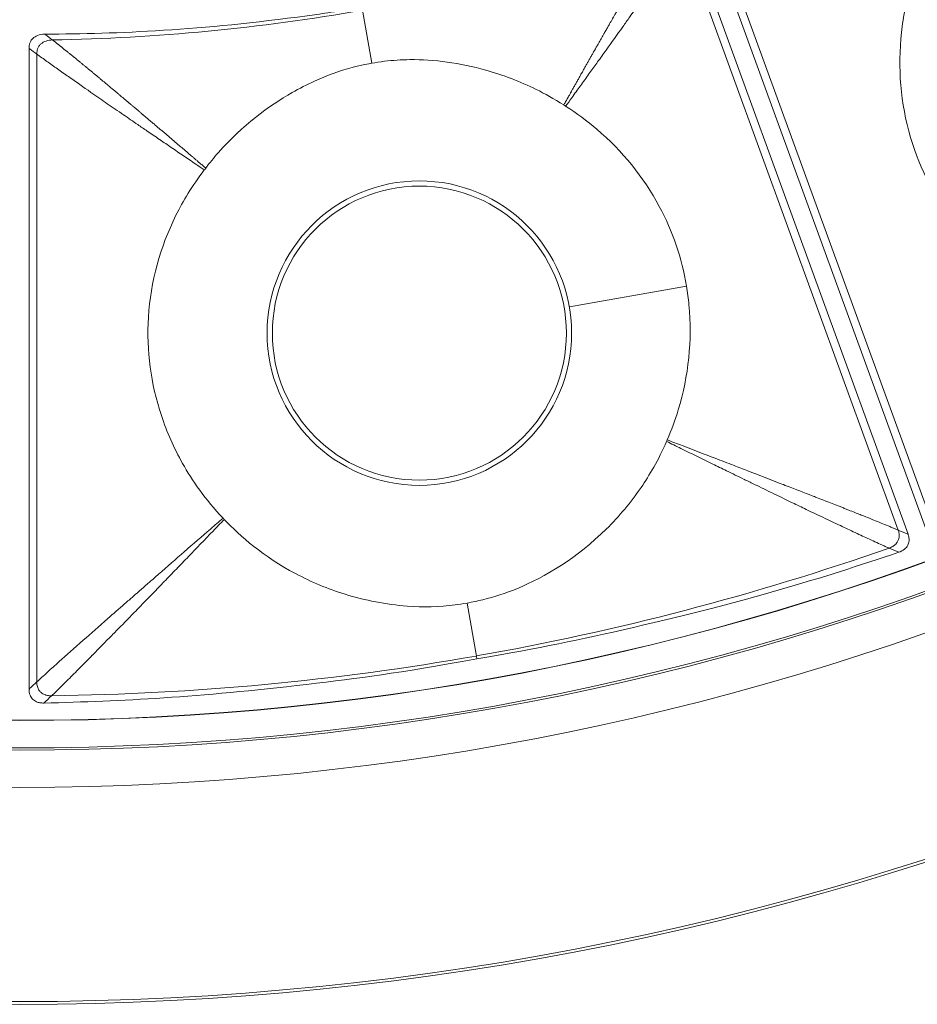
# Model space of a CAD drawing. Header units: inches. Extents: x -2.8 to 15.2, y -6.6 to 17.6.
# Tile 31 of 83: x 11.7 to 12.8, y -6.6 to -5.5. Entities that reach past the tile are written whole.
import ezdxf

# ---------------------------------------------------------------- set-up
doc = ezdxf.new("R2010")
doc.units = ezdxf.units.IN
doc.header["$MEASUREMENT"] = 0
doc.layers.add('Visible (ANSI)', color=7, linetype='Continuous', lineweight=18)
doc.layers.add('Visible Narrow (ANSI)', color=7, linetype='Continuous', lineweight=18)

msp = doc.modelspace()

# ---------------------------------------------------------------- linework, layer by layer
at = {"layer": 'Visible (ANSI)'}
for p, q in [((12.5101, -5.3407), (12.7747, -6.0675)), ((12.4891, -5.3484), (12.7536, -6.0751)), ((11.6929, -5.4888), (11.6929, -6.2622))]:
    msp.add_line(p, q, dxfattribs=at)
for centre, radius in [((11.6816, -3.0972), 3.5453), ((11.6816, -3.0972), 3.542), ((11.6816, -3.0972), 3.2835), ((11.6816, -3.0972), 3.2386), ((11.6816, -3.0972), 3.2359), ((11.6816, -3.0972), 3.2028), ((11.6816, -3.0972), 3.2025), ((12.1639, -5.8325), 0.1774)]:
    msp.add_circle(centre, radius, dxfattribs=at)
for centre, radius, start, end in [((11.6956, -3.1385), 3.0686, 288.7013631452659, 288.7013732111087), ((11.6781, -3.0869), 3.1478, 289.2276133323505, 289.2276331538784)]:
    msp.add_arc(centre, radius, start, end, dxfattribs=at)
for points, knots in [([(12.7592, -5.4062), (12.7519, -5.4292), (12.7478, -5.4507), (12.741, -5.512), (12.7445, -5.5552), (12.7681, -5.6351), (12.7869, -5.6709), (12.8249, -5.719), (12.8396, -5.7343), (12.8734, -5.7634), (12.8962, -5.7796), (12.9241, -5.7935)], [0.4775181, 0.4775181, 0.4775181, 0.4775181, 0.571479, 0.571479, 0.7834136, 0.7834136, 0.9829722, 0.9829722, 1.0877717, 1.0877717, 1.2039733, 1.2039733, 1.2039733, 1.2039733]), ([(11.7121, -5.4717), (11.8001, -5.4714), (11.9006, -5.467), (12.0442, -5.4473), (12.0576, -5.4456), (12.0946, -5.4395)], [-13.567321, -13.567321, -13.567321, -13.567321, -4.529822, -4.529822, -3.431157, -3.431157, -3.431157, -3.431157]), ([(11.6929, -5.4888), (11.6929, -5.4875), (11.693, -5.4863), (11.6934, -5.4839), (11.6938, -5.4828), (11.695, -5.4798), (11.6961, -5.4782), (11.6991, -5.4753), (11.701, -5.4742), (11.7057, -5.4723), (11.7088, -5.4717), (11.7121, -5.4717)], [-0.08431808, -0.08431808, -0.08431808, -0.08431808, -0.07336309, -0.07336309, -0.06261102, -0.06261102, -0.04507429, -0.04507429, -0.02527359, -0.02527359, 0, 0, 0, 0]), ([(12.1065, -5.5068), (12.1027, -5.5075), (12.0942, -5.509), (12.0672, -5.5161), (12.0521, -5.5217), (12.0282, -5.5325), (12.0192, -5.5372), (11.9821, -5.5584), (11.9503, -5.5818), (11.9158, -5.621), (11.9107, -5.6272), (11.9061, -5.6334)], [0.4840466, 0.4840466, 0.4840466, 0.4840466, 0.5090512, 0.5090512, 0.5438831, 0.5438831, 0.5658065, 0.5658065, 0.6361829, 0.6361829, 0.6497439, 0.6497439, 0.6497439, 0.6497439]), ([(12.3382, -5.5572), (12.3263, -5.5496), (12.315, -5.5434), (12.2854, -5.5287), (12.265, -5.521), (12.2129, -5.5064), (12.1816, -5.5022), (12.1421, -5.5026), (12.132, -5.5032), (12.1163, -5.5052), (12.1112, -5.506), (12.1065, -5.5068)], [0.6303659, 0.6303659, 0.6303659, 0.6303659, 0.6905709, 0.6905709, 0.8060698, 0.8060698, 0.9785377, 0.9785377, 1.040405, 1.040405, 1.0737627, 1.0737627, 1.0737627, 1.0737627]), ([(12.3404, -5.5586), (12.3397, -5.5582), (12.339, -5.5577), (12.3383, -5.5573), (12.3382, -5.5572), (12.3382, -5.5572)], [0.24237317, 0.24237317, 0.24237317, 0.24237317, 0.25467927, 0.25467927, 0.25554572, 0.25554572, 0.25554572, 0.25554572]), ([(12.4862, -5.7757), (12.4806, -5.7421), (12.4696, -5.7097), (12.4344, -5.6442), (12.4087, -5.6126), (12.3664, -5.5764), (12.3537, -5.5671), (12.3404, -5.5586)], [1.806006, 1.806006, 1.806006, 1.806006, 2.33096, 2.33096, 2.944596, 2.944596, 3.181959, 3.181959, 3.181959, 3.181959]), ([(11.9044, -5.6355), (11.8897, -5.6546), (11.8786, -5.6734), (11.8512, -5.7286), (11.8397, -5.7705), (11.8345, -5.8536), (11.84, -5.8937), (11.8592, -5.9519), (11.8678, -5.9713), (11.8897, -6.0102), (11.9055, -6.0333), (11.927, -6.0558)], [0.4775181, 0.4775181, 0.4775181, 0.4775181, 0.571479, 0.571479, 0.7834136, 0.7834136, 0.9829722, 0.9829722, 1.0877717, 1.0877717, 1.2039733, 1.2039733, 1.2039733, 1.2039733]), ([(12.463, -5.9613), (12.4682, -5.9495), (12.4726, -5.9374), (12.4888, -5.8842), (12.4932, -5.841), (12.4885, -5.7908), (12.4875, -5.7832), (12.4862, -5.7757)], [0.8370645, 0.8370645, 0.8370645, 0.8370645, 1.0320565, 1.0320565, 1.6885693, 1.6885693, 1.8060057, 1.8060057, 1.8060057, 1.8060057]), ([(12.2214, -6.1582), (12.2278, -6.1571), (12.2344, -6.1557), (12.2544, -6.1508), (12.268, -6.1464), (12.3159, -6.1267), (12.3545, -6.1033), (12.4051, -6.0536), (12.4192, -6.0367), (12.4413, -6.0044), (12.4524, -5.9858), (12.4622, -5.9632)], [0.3336366, 0.3336366, 0.3336366, 0.3336366, 0.3690621, 0.3690621, 0.4517727, 0.4517727, 0.6653029, 0.6653029, 0.7609003, 0.7609003, 0.836152, 0.836152, 0.836152, 0.836152]), ([(11.927, -6.0558), (11.9271, -6.0559), (11.9272, -6.056), (11.9277, -6.0565), (11.928, -6.0569), (11.9284, -6.0573)], [0.205193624, 0.205193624, 0.205193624, 0.205193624, 0.206318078, 0.206318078, 0.210949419, 0.210949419, 0.210949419, 0.210949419]), ([(11.9284, -6.0573), (11.9478, -6.0778), (11.9759, -6.1022), (12.0335, -6.1328), (12.0536, -6.1412), (12.0986, -6.1551), (12.1239, -6.16), (12.1685, -6.1633), (12.1876, -6.1629), (12.2116, -6.1598), (12.2164, -6.1591), (12.2214, -6.1582)], [0.721035, 0.721035, 0.721035, 0.721035, 1.0196794, 1.0196794, 1.168255, 1.168255, 1.3434909, 1.3434909, 1.4781824, 1.4781824, 1.5102401, 1.5102401, 1.5102401, 1.5102401]), ([(12.7536, -6.0751), (12.7541, -6.0765), (12.7544, -6.0778), (12.7548, -6.0806), (12.7549, -6.0819), (12.7546, -6.0851), (12.7541, -6.0869), (12.7523, -6.0903), (12.751, -6.0918), (12.7474, -6.0949), (12.7449, -6.0961), (12.7424, -6.097)], [-0.07142785, -0.07142785, -0.07142785, -0.07142785, -0.06067902, -0.06067902, -0.05034028, -0.05034028, -0.0362105, -0.0362105, -0.02075926, -0.02075926, 0, 0, 0, 0]), ([(12.7424, -6.097), (12.6494, -6.1283), (12.5577, -6.1564), (12.3542, -6.2033), (12.312, -6.2121), (12.2333, -6.2256)], [-6.768674, -6.768674, -6.768674, -6.768674, -4.297087, -4.297087, -3.056468, -3.056468, -3.056468, -3.056468]), ([(12.2333, -6.2256), (12.1345, -6.2435), (12.0934, -6.2486), (11.8963, -6.2719), (11.8054, -6.2766), (11.7109, -6.2789)], [-1.450812, -1.450812, -1.450812, -1.450812, -1.060857, -1.060857, -0.278257, -0.278257, -0.278257, -0.278257]), ([(11.7109, -6.2789), (11.7093, -6.2789), (11.7077, -6.2788), (11.7046, -6.2783), (11.7032, -6.2779), (11.7001, -6.2765), (11.6986, -6.2755), (11.6959, -6.2728), (11.6949, -6.2711), (11.6932, -6.2671), (11.6929, -6.2646), (11.6929, -6.2622)], [-0.07138167, -0.07138167, -0.07138167, -0.07138167, -0.05926609, -0.05926609, -0.04766803, -0.04766803, -0.03348595, -0.03348595, -0.01869619, -0.01869619, 0, 0, 0, 0])]:
    msp.add_open_spline(points, degree=3, knots=knots, dxfattribs=at)
for points in [[(11.9061, -5.6334), (11.9055, -5.6341), (11.905, -5.6348), (11.9044, -5.6355)], [(12.4622, -5.9632), (12.4624, -5.9626), (12.4627, -5.962), (12.463, -5.9613)]]:
    msp.add_open_spline(points, degree=3, dxfattribs=at)
at = {"layer": 'Visible Narrow (ANSI)'}
for p, q in [((12.5214, -5.344), (12.7806, -6.056)), ((12.4826, -5.3582), (12.7417, -6.0702)), ((12.1065, -5.5068), (12.0952, -5.4429)), ((11.7023, -5.4957), (11.7023, -6.2534)), ((12.4862, -5.7757), (12.3449, -5.8006)), ((12.2214, -6.1582), (12.2327, -6.2222)), ((12.2333, -6.2256), (12.2327, -6.2222))]:
    msp.add_line(p, q, dxfattribs=at)
msp.add_circle((12.1639, -5.8325), 0.1837, dxfattribs=at)
for centre, major_axis, ratio, start_param, end_param in [((11.7905, -4.2819), (-1.6809, -0.1544), 0.706246, 1.464841, 1.687943), ((11.5686, -2.6654), (-0.9165, 3.5015), 0.936227, 3.065309, 3.217403), ((11.8249, -4.6756), (-2.2397, -0.2033), 0.706229, 1.460011, 1.689468)]:
    msp.add_ellipse(centre, major_axis=major_axis, ratio=ratio, start_param=start_param, end_param=end_param, dxfattribs=at)
for points, knots in [([(12.3382, -5.5572), (12.3388, -5.556), (12.3395, -5.5548), (12.3402, -5.5536), (12.3404, -5.5533), (12.3405, -5.5529), (12.3407, -5.5526), (12.3409, -5.5523), (12.3411, -5.552), (12.3413, -5.5517), (12.3416, -5.551), (12.342, -5.5504), (12.3424, -5.5497), (12.3427, -5.5491), (12.3431, -5.5484), (12.3434, -5.5478), (12.3436, -5.5475), (12.3438, -5.5472), (12.344, -5.5468), (12.3442, -5.5465), (12.3443, -5.5462), (12.3445, -5.5459), (12.3451, -5.5449), (12.3456, -5.544), (12.3461, -5.543), (12.3463, -5.5427), (12.3465, -5.5424), (12.3467, -5.542), (12.3469, -5.5417), (12.347, -5.5414), (12.3472, -5.5411), (12.3478, -5.5401), (12.3483, -5.5392), (12.3488, -5.5382), (12.3492, -5.5376), (12.3495, -5.5369), (12.3499, -5.5363), (12.3503, -5.5357), (12.3506, -5.535), (12.351, -5.5344), (12.3517, -5.5331), (12.3524, -5.5319), (12.3531, -5.5306), (12.3535, -5.53), (12.3538, -5.5293), (12.3542, -5.5287), (12.3545, -5.5281), (12.3549, -5.5274), (12.3552, -5.5268), (12.356, -5.5255), (12.3567, -5.5243), (12.3574, -5.523), (12.3577, -5.5224), (12.3581, -5.5218), (12.3584, -5.5211), (12.3588, -5.5205), (12.3591, -5.5199), (12.3595, -5.5193), (12.3599, -5.5186), (12.3602, -5.518), (12.3606, -5.5174), (12.3609, -5.5167), (12.3613, -5.5161), (12.3616, -5.5155), (12.362, -5.5149), (12.3623, -5.5142), (12.3627, -5.5136), (12.363, -5.513), (12.3634, -5.5124), (12.3637, -5.5117), (12.3641, -5.5111), (12.3644, -5.5105), (12.3648, -5.5099), (12.3651, -5.5092), (12.3655, -5.5086), (12.3658, -5.508), (12.3666, -5.5067), (12.3673, -5.5055), (12.368, -5.5043), (12.3683, -5.5036), (12.3687, -5.503), (12.369, -5.5024), (12.3694, -5.5018), (12.3697, -5.5012), (12.3701, -5.5005), (12.3704, -5.4999), (12.3708, -5.4993), (12.3711, -5.4987), (12.3715, -5.4981), (12.3718, -5.4975), (12.3721, -5.4968), (12.3725, -5.4962), (12.3728, -5.4956), (12.3732, -5.495), (12.3735, -5.4944), (12.3739, -5.4938), (12.3742, -5.4931), (12.3756, -5.4907), (12.377, -5.4882), (12.3784, -5.4858), (12.3788, -5.4852), (12.3791, -5.4845), (12.3795, -5.4839), (12.3798, -5.4833), (12.3802, -5.4827), (12.3805, -5.4821), (12.3808, -5.4815), (12.3812, -5.4809), (12.3815, -5.4803), (12.3819, -5.4797), (12.3822, -5.4791), (12.3826, -5.4784), (12.3829, -5.4778), (12.3833, -5.4772), (12.3836, -5.4766), (12.384, -5.476), (12.3843, -5.4754), (12.3846, -5.4748), (12.3853, -5.4736), (12.386, -5.4724), (12.3867, -5.4712), (12.3869, -5.4709), (12.3871, -5.4706), (12.3872, -5.4703), (12.3874, -5.4699), (12.3876, -5.4696), (12.3878, -5.4693), (12.3881, -5.4687), (12.3884, -5.4681), (12.3888, -5.4675), (12.389, -5.4671), (12.3893, -5.4666), (12.3896, -5.4662), (12.3896, -5.466), (12.3897, -5.4659), (12.3898, -5.4657), (12.3899, -5.4656), (12.39, -5.4654), (12.3901, -5.4653), (12.3903, -5.4648), (12.3906, -5.4644), (12.3908, -5.4639), (12.3912, -5.4633), (12.3915, -5.4627), (12.3919, -5.4621), (12.392, -5.4618), (12.3922, -5.4615), (12.3924, -5.4612), (12.3926, -5.4609), (12.3927, -5.4606), (12.3929, -5.4603), (12.3933, -5.4597), (12.3936, -5.4591), (12.3939, -5.4585), (12.3942, -5.4581), (12.3945, -5.4576), (12.3947, -5.4572), (12.3948, -5.457), (12.3949, -5.4569), (12.395, -5.4567), (12.3951, -5.4566), (12.3951, -5.4564), (12.3952, -5.4563), (12.3955, -5.4558), (12.3957, -5.4554), (12.396, -5.4549), (12.3963, -5.4543), (12.3967, -5.4537), (12.397, -5.4531), (12.3972, -5.4528), (12.3974, -5.4525), (12.3975, -5.4522), (12.3977, -5.4519), (12.3979, -5.4516), (12.398, -5.4513), (12.3984, -5.4507), (12.3987, -5.4501), (12.3991, -5.4495), (12.3993, -5.4491), (12.3996, -5.4486), (12.3998, -5.4482), (12.3999, -5.448), (12.4, -5.4479), (12.4001, -5.4478), (12.4002, -5.4476), (12.4003, -5.4475), (12.4004, -5.4473), (12.4006, -5.4469), (12.4009, -5.4464), (12.4011, -5.446), (12.4015, -5.4454), (12.4018, -5.4448), (12.4021, -5.4442), (12.4023, -5.4439), (12.4025, -5.4436), (12.4027, -5.4433), (12.4028, -5.443), (12.403, -5.4427), (12.4032, -5.4424), (12.4038, -5.4412), (12.4045, -5.44), (12.4052, -5.4389), (12.4055, -5.4383), (12.4059, -5.4377), (12.4062, -5.4371), (12.4066, -5.4365), (12.4069, -5.4359), (12.4072, -5.4353), (12.4076, -5.4347), (12.4079, -5.4341), (12.4083, -5.4336), (12.4086, -5.433), (12.4089, -5.4324), (12.4093, -5.4318), (12.41, -5.4306), (12.4106, -5.4294), (12.4113, -5.4283), (12.4118, -5.4274), (12.4123, -5.4265), (12.4128, -5.4256), (12.413, -5.4253), (12.4132, -5.4251), (12.4134, -5.4248), (12.4135, -5.4245), (12.4137, -5.4242), (12.4139, -5.4239), (12.4144, -5.423), (12.4149, -5.4221), (12.4154, -5.4213), (12.4157, -5.4207), (12.4161, -5.4201), (12.4164, -5.4195), (12.4167, -5.4189), (12.4171, -5.4183), (12.4174, -5.4178), (12.4178, -5.4172), (12.4181, -5.4166), (12.4184, -5.416), (12.4188, -5.4154), (12.4191, -5.4149), (12.4194, -5.4143), (12.4198, -5.4137), (12.4201, -5.4131), (12.4205, -5.4126), (12.4208, -5.412), (12.4211, -5.4114), (12.4215, -5.4108), (12.4222, -5.4097), (12.4228, -5.4085), (12.4235, -5.4074), (12.4238, -5.4068), (12.4242, -5.4062), (12.4245, -5.4056), (12.4248, -5.4051), (12.4252, -5.4045), (12.4255, -5.4039), (12.4259, -5.4033), (12.4262, -5.4028), (12.4265, -5.4022), (12.4269, -5.4016), (12.4272, -5.4011), (12.4275, -5.4005), (12.4279, -5.3999), (12.4282, -5.3993), (12.4286, -5.3988), (12.4289, -5.3982), (12.4292, -5.3976), (12.4296, -5.3971), (12.4299, -5.3965), (12.4302, -5.3959), (12.4306, -5.3954), (12.4309, -5.3948), (12.4312, -5.3942), (12.4316, -5.3937), (12.4323, -5.3925), (12.4329, -5.3914), (12.4336, -5.3903), (12.4339, -5.3897), (12.4343, -5.3891), (12.4346, -5.3886), (12.4349, -5.388), (12.4353, -5.3874), (12.4356, -5.3869), (12.4359, -5.3863), (12.4363, -5.3858), (12.4366, -5.3852), (12.4369, -5.3846), (12.4373, -5.3841), (12.4376, -5.3835), (12.438, -5.383), (12.4383, -5.3824), (12.4386, -5.3818), (12.439, -5.3813), (12.4393, -5.3807), (12.4396, -5.3802), (12.4401, -5.3793), (12.4406, -5.3785), (12.4411, -5.3777), (12.4413, -5.3774), (12.4415, -5.3771), (12.4416, -5.3769), (12.4418, -5.3766), (12.442, -5.3763), (12.4421, -5.376), (12.4426, -5.3752), (12.4431, -5.3744), (12.4436, -5.3736), (12.4438, -5.3733), (12.4439, -5.373), (12.4441, -5.3727), (12.4443, -5.3725), (12.4444, -5.3722), (12.4446, -5.3719), (12.4449, -5.3714), (12.4453, -5.3708), (12.4456, -5.3703), (12.4459, -5.3697), (12.4463, -5.3692), (12.4466, -5.3687), (12.4468, -5.3684), (12.4469, -5.3681), (12.4471, -5.3678), (12.4472, -5.3676), (12.4474, -5.3673), (12.4476, -5.367), (12.4489, -5.3648), (12.4502, -5.3627), (12.4515, -5.3607), (12.4517, -5.3604), (12.4518, -5.3601), (12.452, -5.3599), (12.4521, -5.3596), (12.4523, -5.3593), (12.4525, -5.3591), (12.4528, -5.3586), (12.4531, -5.358), (12.4534, -5.3575), (12.4537, -5.3571), (12.4539, -5.3568), (12.4542, -5.3564), (12.4542, -5.3562), (12.4543, -5.3561), (12.4544, -5.356), (12.4545, -5.3559), (12.4546, -5.3557), (12.4546, -5.3556), (12.4549, -5.3552), (12.4551, -5.3548), (12.4553, -5.3545), (12.4566, -5.3524), (12.4579, -5.3504), (12.459, -5.3486)], [-0.017029, -0.017029, -0.017029, -0.017029, -0.004762, -0.004762, -0.004762, -0.001465, -0.001465, -0.001465, 0.001832, 0.001832, 0.001832, 0.008441, 0.008441, 0.008441, 0.015071, 0.015071, 0.015071, 0.018395, 0.018395, 0.018395, 0.021723, 0.021723, 0.021723, 0.031741, 0.031741, 0.031741, 0.035091, 0.035091, 0.035091, 0.038447, 0.038447, 0.038447, 0.048547, 0.048547, 0.048547, 0.055309, 0.055309, 0.055309, 0.062093, 0.062093, 0.062093, 0.07573, 0.07573, 0.07573, 0.082583, 0.082583, 0.082583, 0.08946, 0.08946, 0.08946, 0.103285, 0.103285, 0.103285, 0.110234, 0.110234, 0.110234, 0.117208, 0.117208, 0.117208, 0.124206, 0.124206, 0.124206, 0.13123, 0.13123, 0.13123, 0.138279, 0.138279, 0.138279, 0.145353, 0.145353, 0.145353, 0.152454, 0.152454, 0.152454, 0.15958, 0.15958, 0.15958, 0.173913, 0.173913, 0.173913, 0.18112, 0.18112, 0.18112, 0.188355, 0.188355, 0.188355, 0.195617, 0.195617, 0.195617, 0.202907, 0.202907, 0.202907, 0.210226, 0.210226, 0.210226, 0.217573, 0.217573, 0.217573, 0.247256, 0.247256, 0.247256, 0.254752, 0.254752, 0.254752, 0.262279, 0.262279, 0.262279, 0.269837, 0.269837, 0.269837, 0.277426, 0.277426, 0.277426, 0.285048, 0.285048, 0.285048, 0.292702, 0.292702, 0.292702, 0.30811, 0.30811, 0.30811, 0.311983, 0.311983, 0.311983, 0.315864, 0.315864, 0.315864, 0.323652, 0.323652, 0.323652, 0.329516, 0.329516, 0.329516, 0.331475, 0.331475, 0.331475, 0.333436, 0.333436, 0.333436, 0.339333, 0.339333, 0.339333, 0.347226, 0.347226, 0.347226, 0.351187, 0.351187, 0.351187, 0.355156, 0.355156, 0.355156, 0.363122, 0.363122, 0.363122, 0.369121, 0.369121, 0.369121, 0.371125, 0.371125, 0.371125, 0.373132, 0.373132, 0.373132, 0.379166, 0.379166, 0.379166, 0.387245, 0.387245, 0.387245, 0.391299, 0.391299, 0.391299, 0.395362, 0.395362, 0.395362, 0.403519, 0.403519, 0.403519, 0.409663, 0.409663, 0.409663, 0.411715, 0.411715, 0.411715, 0.413771, 0.413771, 0.413771, 0.419952, 0.419952, 0.419952, 0.42823, 0.42823, 0.42823, 0.432385, 0.432385, 0.432385, 0.43655, 0.43655, 0.43655, 0.453316, 0.453316, 0.453316, 0.461764, 0.461764, 0.461764, 0.470257, 0.470257, 0.470257, 0.478794, 0.478794, 0.478794, 0.487377, 0.487377, 0.487377, 0.504683, 0.504683, 0.504683, 0.517788, 0.517788, 0.517788, 0.522181, 0.522181, 0.522181, 0.526586, 0.526586, 0.526586, 0.539877, 0.539877, 0.539877, 0.548802, 0.548802, 0.548802, 0.557778, 0.557778, 0.557778, 0.566808, 0.566808, 0.566808, 0.575892, 0.575892, 0.575892, 0.585031, 0.585031, 0.585031, 0.594227, 0.594227, 0.594227, 0.612789, 0.612789, 0.612789, 0.622159, 0.622159, 0.622159, 0.631589, 0.631589, 0.631589, 0.641081, 0.641081, 0.641081, 0.650636, 0.650636, 0.650636, 0.660255, 0.660255, 0.660255, 0.66994, 0.66994, 0.66994, 0.679691, 0.679691, 0.679691, 0.68951, 0.68951, 0.68951, 0.709359, 0.709359, 0.709359, 0.719392, 0.719392, 0.719392, 0.7295, 0.7295, 0.7295, 0.739683, 0.739683, 0.739683, 0.749944, 0.749944, 0.749944, 0.760285, 0.760285, 0.760285, 0.770707, 0.770707, 0.770707, 0.786497, 0.786497, 0.786497, 0.791803, 0.791803, 0.791803, 0.797131, 0.797131, 0.797131, 0.81325, 0.81325, 0.81325, 0.818669, 0.818669, 0.818669, 0.82411, 0.82411, 0.82411, 0.835065, 0.835065, 0.835065, 0.846117, 0.846117, 0.846117, 0.85168, 0.85168, 0.85168, 0.857268, 0.857268, 0.857268, 0.902927, 0.902927, 0.902927, 0.908759, 0.908759, 0.908759, 0.91462, 0.91462, 0.91462, 0.926431, 0.926431, 0.926431, 0.935369, 0.935369, 0.935369, 0.938364, 0.938364, 0.938364, 0.941367, 0.941367, 0.941367, 0.950423, 0.950423, 0.950423, 1, 1, 1, 1]), ([(12.3404, -5.5586), (12.3429, -5.5553), (12.3453, -5.5519), (12.3477, -5.5486), (12.3495, -5.5462), (12.3512, -5.5437), (12.353, -5.5413), (12.3547, -5.5389), (12.3565, -5.5365), (12.3582, -5.5341), (12.3617, -5.5293), (12.3651, -5.5245), (12.3686, -5.5197), (12.3717, -5.5154), (12.3748, -5.5112), (12.3779, -5.5069), (12.3782, -5.5063), (12.3786, -5.5058), (12.379, -5.5053), (12.3824, -5.5006), (12.3858, -5.4958), (12.3892, -5.491), (12.3958, -5.4818), (12.4026, -5.4724), (12.4095, -5.4627), (12.4122, -5.4588), (12.415, -5.4549), (12.4178, -5.451), (12.4218, -5.4454), (12.4256, -5.44), (12.4294, -5.4347), (12.4362, -5.425), (12.4427, -5.4158), (12.4488, -5.4071), (12.452, -5.4025), (12.4552, -5.3979), (12.4582, -5.3936), (12.4614, -5.389), (12.4645, -5.3846), (12.4674, -5.3803), (12.4689, -5.3781), (12.4704, -5.3759), (12.4719, -5.3738), (12.4734, -5.3717), (12.4748, -5.3696), (12.4762, -5.3675), (12.4777, -5.3654), (12.4791, -5.3634), (12.4804, -5.3614), (12.4812, -5.3603), (12.4819, -5.3592), (12.4826, -5.3582)], [-0.02404, -0.02404, -0.02404, -0.02404, 0.028221, 0.028221, 0.028221, 0.065639, 0.065639, 0.065639, 0.102698, 0.102698, 0.102698, 0.175601, 0.175601, 0.175601, 0.239108, 0.239108, 0.239108, 0.2467, 0.2467, 0.2467, 0.315832, 0.315832, 0.315832, 0.447835, 0.447835, 0.447835, 0.5, 0.5, 0.5, 0.574304, 0.574304, 0.574304, 0.709012, 0.709012, 0.709012, 0.780781, 0.780781, 0.780781, 0.856063, 0.856063, 0.856063, 0.895195, 0.895195, 0.895195, 0.935433, 0.935433, 0.935433, 0.976875, 0.976875, 0.976875, 1, 1, 1, 1]), ([(11.7023, -5.4957), (11.6994, -5.4936), (11.6965, -5.4915), (11.6937, -5.4894), (11.6934, -5.4892), (11.6931, -5.489), (11.6929, -5.4888)], [0.2262638, 0.2262638, 0.2262638, 0.2262638, 1, 1, 1, 1.0733801, 1.0733801, 1.0733801, 1.0733801]), ([(11.7211, -5.4787), (11.7183, -5.4788), (11.7157, -5.4792), (11.7134, -5.48), (11.711, -5.4808), (11.7089, -5.482), (11.7073, -5.4835), (11.7064, -5.4843), (11.7056, -5.4852), (11.7049, -5.4863), (11.7043, -5.4872), (11.7037, -5.4883), (11.7033, -5.4894), (11.7027, -5.4913), (11.7023, -5.4934), (11.7023, -5.4957)], [0, 0, 0, 0, 0.2413876, 0.2413876, 0.2413876, 0.5, 0.5, 0.5, 0.6429711, 0.6429711, 0.6429711, 0.7754617, 0.7754617, 0.7754617, 1, 1, 1, 1]), ([(11.9061, -5.6334), (11.905, -5.6325), (11.904, -5.6316), (11.9029, -5.6307), (11.9027, -5.6304), (11.9024, -5.6302), (11.9021, -5.63), (11.9018, -5.6297), (11.9015, -5.6295), (11.9013, -5.6292), (11.9007, -5.6288), (11.9001, -5.6283), (11.8996, -5.6278), (11.899, -5.6273), (11.8985, -5.6268), (11.8979, -5.6264), (11.8976, -5.6261), (11.8973, -5.6259), (11.8971, -5.6257), (11.8968, -5.6254), (11.8965, -5.6252), (11.8962, -5.6249), (11.8954, -5.6242), (11.8946, -5.6235), (11.8937, -5.6228), (11.8934, -5.6225), (11.8932, -5.6223), (11.8929, -5.6221), (11.8926, -5.6218), (11.8923, -5.6216), (11.8921, -5.6214), (11.8912, -5.6206), (11.8904, -5.6199), (11.8896, -5.6192), (11.889, -5.6187), (11.8884, -5.6183), (11.8879, -5.6178), (11.8873, -5.6173), (11.8868, -5.6168), (11.8862, -5.6164), (11.8851, -5.6154), (11.884, -5.6145), (11.8829, -5.6135), (11.8824, -5.6131), (11.8818, -5.6126), (11.8812, -5.6121), (11.8807, -5.6116), (11.8801, -5.6112), (11.8796, -5.6107), (11.8785, -5.6098), (11.8774, -5.6088), (11.8763, -5.6079), (11.8757, -5.6074), (11.8752, -5.6069), (11.8746, -5.6065), (11.8741, -5.606), (11.8735, -5.6055), (11.873, -5.6051), (11.8724, -5.6046), (11.8719, -5.6041), (11.8713, -5.6037), (11.8708, -5.6032), (11.8703, -5.6027), (11.8697, -5.6023), (11.8692, -5.6018), (11.8686, -5.6013), (11.8681, -5.6009), (11.8675, -5.6004), (11.867, -5.5999), (11.8664, -5.5995), (11.8659, -5.599), (11.8653, -5.5985), (11.8648, -5.5981), (11.8642, -5.5976), (11.8637, -5.5971), (11.8632, -5.5967), (11.8621, -5.5957), (11.861, -5.5948), (11.8599, -5.5939), (11.8593, -5.5934), (11.8588, -5.593), (11.8583, -5.5925), (11.8577, -5.592), (11.8572, -5.5916), (11.8566, -5.5911), (11.8561, -5.5907), (11.8555, -5.5902), (11.855, -5.5897), (11.8545, -5.5893), (11.8539, -5.5888), (11.8534, -5.5884), (11.8528, -5.5879), (11.8523, -5.5874), (11.8517, -5.587), (11.8512, -5.5865), (11.8507, -5.5861), (11.8501, -5.5856), (11.848, -5.5838), (11.8458, -5.5819), (11.8437, -5.5801), (11.8431, -5.5797), (11.8426, -5.5792), (11.842, -5.5787), (11.8415, -5.5783), (11.841, -5.5778), (11.8404, -5.5774), (11.8399, -5.5769), (11.8394, -5.5765), (11.8388, -5.576), (11.8383, -5.5756), (11.8378, -5.5751), (11.8372, -5.5747), (11.8367, -5.5742), (11.8361, -5.5738), (11.8356, -5.5733), (11.8351, -5.5728), (11.8345, -5.5724), (11.834, -5.5719), (11.8329, -5.571), (11.8319, -5.5701), (11.8308, -5.5692), (11.8305, -5.569), (11.8303, -5.5688), (11.83, -5.5686), (11.8297, -5.5683), (11.8295, -5.5681), (11.8292, -5.5679), (11.8287, -5.5674), (11.8281, -5.567), (11.8276, -5.5665), (11.8272, -5.5662), (11.8268, -5.5659), (11.8264, -5.5655), (11.8263, -5.5654), (11.8261, -5.5653), (11.826, -5.5652), (11.8259, -5.5651), (11.8257, -5.565), (11.8256, -5.5648), (11.8252, -5.5645), (11.8248, -5.5642), (11.8244, -5.5638), (11.8239, -5.5634), (11.8234, -5.5629), (11.8228, -5.5625), (11.8226, -5.5623), (11.8223, -5.562), (11.822, -5.5618), (11.8218, -5.5616), (11.8215, -5.5614), (11.8212, -5.5612), (11.8207, -5.5607), (11.8202, -5.5603), (11.8196, -5.5598), (11.8192, -5.5595), (11.8188, -5.5591), (11.8184, -5.5588), (11.8183, -5.5587), (11.8182, -5.5586), (11.8181, -5.5585), (11.8179, -5.5584), (11.8178, -5.5583), (11.8177, -5.5581), (11.8173, -5.5578), (11.8169, -5.5575), (11.8165, -5.5571), (11.8159, -5.5567), (11.8154, -5.5563), (11.8149, -5.5558), (11.8146, -5.5556), (11.8144, -5.5554), (11.8141, -5.5551), (11.8138, -5.5549), (11.8136, -5.5547), (11.8133, -5.5545), (11.8128, -5.554), (11.8122, -5.5536), (11.8117, -5.5531), (11.8113, -5.5528), (11.8109, -5.5525), (11.8105, -5.5521), (11.8104, -5.552), (11.8103, -5.5519), (11.8101, -5.5518), (11.81, -5.5517), (11.8099, -5.5516), (11.8097, -5.5515), (11.8093, -5.5512), (11.809, -5.5508), (11.8086, -5.5505), (11.808, -5.55), (11.8075, -5.5496), (11.807, -5.5492), (11.8068, -5.549), (11.8066, -5.5488), (11.8064, -5.5487), (11.8061, -5.5484), (11.8057, -5.5481), (11.8054, -5.5478), (11.8043, -5.547), (11.8033, -5.5461), (11.8023, -5.5452), (11.8017, -5.5448), (11.8012, -5.5443), (11.8007, -5.5439), (11.8002, -5.5434), (11.7996, -5.543), (11.7991, -5.5426), (11.7986, -5.5421), (11.7981, -5.5417), (11.7976, -5.5413), (11.797, -5.5408), (11.7965, -5.5404), (11.796, -5.5399), (11.7949, -5.5391), (11.7939, -5.5382), (11.7929, -5.5373), (11.7921, -5.5367), (11.7913, -5.536), (11.7905, -5.5354), (11.7903, -5.5352), (11.79, -5.5349), (11.7898, -5.5347), (11.7895, -5.5345), (11.7892, -5.5343), (11.789, -5.5341), (11.7882, -5.5334), (11.7874, -5.5328), (11.7867, -5.5321), (11.7861, -5.5317), (11.7856, -5.5313), (11.7851, -5.5308), (11.7845, -5.5304), (11.7839, -5.5299), (11.7834, -5.5294), (11.7829, -5.529), (11.7825, -5.5286), (11.782, -5.5283), (11.7815, -5.5278), (11.781, -5.5274), (11.7805, -5.527), (11.7799, -5.5265), (11.7794, -5.5261), (11.7789, -5.5257), (11.7784, -5.5252), (11.7779, -5.5248), (11.7774, -5.5244), (11.7764, -5.5235), (11.7753, -5.5227), (11.7743, -5.5218), (11.7738, -5.5214), (11.7733, -5.521), (11.7728, -5.5206), (11.7723, -5.5201), (11.7718, -5.5197), (11.7712, -5.5193), (11.7707, -5.5189), (11.7702, -5.5184), (11.7697, -5.518), (11.7692, -5.5176), (11.7687, -5.5172), (11.7682, -5.5167), (11.7677, -5.5163), (11.7672, -5.5159), (11.7666, -5.5155), (11.7661, -5.5151), (11.7656, -5.5146), (11.7651, -5.5142), (11.7646, -5.5138), (11.7641, -5.5134), (11.7636, -5.513), (11.7631, -5.5125), (11.7626, -5.5121), (11.7621, -5.5117), (11.762, -5.5116), (11.7618, -5.5115), (11.7617, -5.5114), (11.7608, -5.5107), (11.7599, -5.5099), (11.759, -5.5092), (11.7585, -5.5088), (11.758, -5.5084), (11.7575, -5.5079), (11.757, -5.5075), (11.7565, -5.5071), (11.756, -5.5067), (11.7555, -5.5063), (11.755, -5.5059), (11.7545, -5.5055), (11.754, -5.505), (11.7535, -5.5046), (11.753, -5.5042), (11.7525, -5.5038), (11.752, -5.5034), (11.7515, -5.503), (11.7511, -5.5027), (11.7507, -5.5024), (11.7504, -5.5021), (11.7502, -5.502), (11.7501, -5.5019), (11.75, -5.5018), (11.7492, -5.5011), (11.7485, -5.5005), (11.7477, -5.4999), (11.7475, -5.4997), (11.7472, -5.4995), (11.747, -5.4993), (11.7467, -5.4991), (11.7465, -5.4989), (11.7462, -5.4987), (11.7456, -5.4982), (11.7448, -5.4976), (11.744, -5.4969), (11.7438, -5.4967), (11.7435, -5.4965), (11.7433, -5.4963), (11.743, -5.4961), (11.7428, -5.4959), (11.7425, -5.4957), (11.7421, -5.4953), (11.7416, -5.4949), (11.741, -5.4945), (11.7406, -5.4942), (11.7402, -5.4938), (11.7398, -5.4935), (11.7394, -5.4932), (11.7391, -5.493), (11.7388, -5.4927), (11.7386, -5.4925), (11.7384, -5.4923), (11.7381, -5.4921), (11.736, -5.4904), (11.734, -5.4888), (11.7323, -5.4875), (11.7321, -5.4873), (11.7318, -5.4871), (11.7316, -5.4869), (11.7313, -5.4867), (11.7311, -5.4865), (11.7309, -5.4863), (11.7304, -5.4859), (11.7299, -5.4855), (11.7294, -5.4852), (11.7291, -5.4849), (11.7287, -5.4846), (11.7284, -5.4843), (11.7283, -5.4842), (11.7281, -5.4842), (11.728, -5.4841), (11.7279, -5.484), (11.7278, -5.4839), (11.7277, -5.4838), (11.7273, -5.4835), (11.727, -5.4832), (11.7266, -5.483), (11.7237, -5.4807), (11.722, -5.4794), (11.7211, -5.4787)], [-0.025089, -0.025089, -0.025089, -0.025089, -0.00702, -0.00702, -0.00702, -0.00216, -0.00216, -0.00216, 0.002697, 0.002697, 0.002697, 0.012366, 0.012366, 0.012366, 0.02197, 0.02197, 0.02197, 0.026749, 0.026749, 0.026749, 0.031512, 0.031512, 0.031512, 0.045713, 0.045713, 0.045713, 0.050418, 0.050418, 0.050418, 0.055108, 0.055108, 0.055108, 0.069097, 0.069097, 0.069097, 0.078356, 0.078356, 0.078356, 0.087563, 0.087563, 0.087563, 0.105829, 0.105829, 0.105829, 0.11489, 0.11489, 0.11489, 0.123905, 0.123905, 0.123905, 0.141802, 0.141802, 0.141802, 0.150686, 0.150686, 0.150686, 0.15953, 0.15953, 0.15953, 0.168333, 0.168333, 0.168333, 0.177097, 0.177097, 0.177097, 0.185824, 0.185824, 0.185824, 0.194513, 0.194513, 0.194513, 0.203167, 0.203167, 0.203167, 0.211786, 0.211786, 0.211786, 0.228922, 0.228922, 0.228922, 0.237441, 0.237441, 0.237441, 0.245928, 0.245928, 0.245928, 0.254385, 0.254385, 0.254385, 0.262813, 0.262813, 0.262813, 0.27121, 0.27121, 0.27121, 0.27958, 0.27958, 0.27958, 0.312789, 0.312789, 0.312789, 0.321028, 0.321028, 0.321028, 0.329242, 0.329242, 0.329242, 0.337432, 0.337432, 0.337432, 0.3456, 0.3456, 0.3456, 0.353745, 0.353745, 0.353745, 0.361868, 0.361868, 0.361868, 0.378051, 0.378051, 0.378051, 0.382084, 0.382084, 0.382084, 0.386112, 0.386112, 0.386112, 0.394153, 0.394153, 0.394153, 0.400171, 0.400171, 0.400171, 0.402175, 0.402175, 0.402175, 0.404178, 0.404178, 0.404178, 0.410179, 0.410179, 0.410179, 0.418164, 0.418164, 0.418164, 0.42215, 0.42215, 0.42215, 0.426132, 0.426132, 0.426132, 0.434082, 0.434082, 0.434082, 0.440034, 0.440034, 0.440034, 0.442016, 0.442016, 0.442016, 0.443997, 0.443997, 0.443997, 0.449934, 0.449934, 0.449934, 0.457836, 0.457836, 0.457836, 0.461781, 0.461781, 0.461781, 0.465722, 0.465722, 0.465722, 0.473594, 0.473594, 0.473594, 0.479488, 0.479488, 0.479488, 0.481451, 0.481451, 0.481451, 0.483413, 0.483413, 0.483413, 0.489294, 0.489294, 0.489294, 0.497124, 0.497124, 0.497124, 0.5, 0.5, 0.5, 0.504958, 0.504958, 0.504958, 0.520846, 0.520846, 0.520846, 0.528912, 0.528912, 0.528912, 0.537061, 0.537061, 0.537061, 0.545298, 0.545298, 0.545298, 0.553624, 0.553624, 0.553624, 0.57056, 0.57056, 0.57056, 0.583523, 0.583523, 0.583523, 0.587896, 0.587896, 0.587896, 0.592297, 0.592297, 0.592297, 0.605664, 0.605664, 0.605664, 0.614721, 0.614721, 0.614721, 0.625, 0.625, 0.625, 0.63323, 0.63323, 0.63323, 0.642727, 0.642727, 0.642727, 0.65233, 0.65233, 0.65233, 0.66197, 0.66197, 0.66197, 0.681086, 0.681086, 0.681086, 0.690432, 0.690432, 0.690432, 0.699565, 0.699565, 0.699565, 0.708446, 0.708446, 0.708446, 0.717049, 0.717049, 0.717049, 0.725356, 0.725356, 0.725356, 0.733361, 0.733361, 0.733361, 0.741064, 0.741064, 0.741064, 0.748472, 0.748472, 0.748472, 0.75, 0.75, 0.75, 0.763257, 0.763257, 0.763257, 0.771025, 0.771025, 0.771025, 0.779085, 0.779085, 0.779085, 0.787472, 0.787472, 0.787472, 0.796229, 0.796229, 0.796229, 0.80541, 0.80541, 0.80541, 0.8125, 0.8125, 0.8125, 0.815104, 0.815104, 0.815104, 0.831132, 0.831132, 0.831132, 0.836524, 0.836524, 0.836524, 0.841725, 0.841725, 0.841725, 0.855536, 0.855536, 0.855536, 0.859509, 0.859509, 0.859509, 0.863198, 0.863198, 0.863198, 0.86984, 0.86984, 0.86984, 0.875, 0.875, 0.875, 0.878499, 0.878499, 0.878499, 0.881377, 0.881377, 0.881377, 0.906908, 0.906908, 0.906908, 0.9105, 0.9105, 0.9105, 0.914208, 0.914208, 0.914208, 0.922024, 0.922024, 0.922024, 0.928298, 0.928298, 0.928298, 0.930482, 0.930482, 0.930482, 0.932717, 0.932717, 0.932717, 0.939772, 0.939772, 0.939772, 1, 1, 1, 1]), ([(11.9044, -5.6355), (11.9044, -5.6355), (11.9044, -5.6355), (11.9044, -5.6355), (11.901, -5.6332), (11.8976, -5.6309), (11.8941, -5.6285), (11.8917, -5.6269), (11.8892, -5.6252), (11.8867, -5.6235), (11.8843, -5.6219), (11.8818, -5.6202), (11.8793, -5.6185), (11.8745, -5.6152), (11.8696, -5.6119), (11.8646, -5.6085), (11.8601, -5.6054), (11.8556, -5.6023), (11.851, -5.5992), (11.8507, -5.599), (11.8504, -5.5989), (11.8502, -5.5987), (11.8453, -5.5954), (11.8404, -5.592), (11.8355, -5.5886), (11.8317, -5.5861), (11.8279, -5.5835), (11.8241, -5.5809), (11.8182, -5.5769), (11.8128, -5.5731), (11.8067, -5.5689), (11.8036, -5.5668), (11.8003, -5.5645), (11.7967, -5.5621), (11.7903, -5.5577), (11.7843, -5.5535), (11.7784, -5.5495), (11.7685, -5.5426), (11.7593, -5.5362), (11.7508, -5.5302), (11.7461, -5.5269), (11.7416, -5.5237), (11.7373, -5.5207), (11.7326, -5.5174), (11.7282, -5.5143), (11.7241, -5.5114), (11.7219, -5.5098), (11.7198, -5.5083), (11.7177, -5.5068), (11.7155, -5.5053), (11.7134, -5.5038), (11.7114, -5.5024), (11.7093, -5.5009), (11.7073, -5.4994), (11.7054, -5.4981), (11.7043, -5.4973), (11.7033, -5.4965), (11.7023, -5.4957)], [-0.024773, -0.024773, -0.024773, -0.024773, -0.024492, -0.024492, -0.024492, 0.029022, 0.029022, 0.029022, 0.067294, 0.067294, 0.067294, 0.105014, 0.105014, 0.105014, 0.178887, 0.178887, 0.178887, 0.2461, 0.2461, 0.2461, 0.25, 0.25, 0.25, 0.320922, 0.320922, 0.320922, 0.375, 0.375, 0.375, 0.457666, 0.457666, 0.457666, 0.5, 0.5, 0.5, 0.574079, 0.574079, 0.574079, 0.699477, 0.699477, 0.699477, 0.768811, 0.768811, 0.768811, 0.844194, 0.844194, 0.844194, 0.88476, 0.88476, 0.88476, 0.927713, 0.927713, 0.927713, 0.97356, 0.97356, 0.97356, 1, 1, 1, 1]), ([(12.7308, -6.0919), (12.7305, -6.0918), (12.7302, -6.0917), (12.7299, -6.0915), (12.7292, -6.0913), (12.7286, -6.091), (12.7279, -6.0907), (12.7266, -6.0901), (12.7253, -6.0895), (12.7239, -6.0889), (12.7226, -6.0883), (12.7212, -6.0877), (12.7198, -6.0871), (12.7172, -6.0859), (12.7144, -6.0846), (12.7114, -6.0832), (12.7087, -6.082), (12.7058, -6.0807), (12.7028, -6.0793), (12.6974, -6.0768), (12.6916, -6.074), (12.6852, -6.071), (12.6796, -6.0684), (12.6736, -6.0656), (12.6672, -6.0626), (12.6562, -6.0574), (12.644, -6.0516), (12.6307, -6.0452), (12.6253, -6.0426), (12.6197, -6.0399), (12.614, -6.0371), (12.6074, -6.034), (12.6006, -6.0307), (12.5935, -6.0272), (12.5929, -6.0269), (12.5923, -6.0266), (12.5917, -6.0263), (12.584, -6.0226), (12.5749, -6.0182), (12.5691, -6.0154), (12.565, -6.0134), (12.5609, -6.0114), (12.5568, -6.0094), (12.5565, -6.0093), (12.5562, -6.0091), (12.5559, -6.009), (12.5487, -6.0055), (12.5416, -6.002), (12.5346, -5.9986), (12.529, -5.9959), (12.5234, -5.9932), (12.5179, -5.9905), (12.505, -5.9842), (12.4922, -5.9779), (12.4796, -5.9718), (12.4738, -5.9689), (12.468, -5.9661), (12.4622, -5.9632)], [0, 0, 0, 0, 0.00733, 0.00733, 0.00733, 0.022644, 0.022644, 0.022644, 0.05159, 0.05159, 0.05159, 0.078656, 0.078656, 0.078656, 0.128368, 0.128368, 0.128368, 0.173531, 0.173531, 0.173531, 0.254111, 0.254111, 0.254111, 0.32542, 0.32542, 0.32542, 0.449699, 0.449699, 0.449699, 0.5, 0.5, 0.5, 0.557536, 0.557536, 0.557536, 0.5625, 0.5625, 0.5625, 0.625, 0.625, 0.625, 0.669285, 0.669285, 0.669285, 0.672595, 0.672595, 0.672595, 0.75, 0.75, 0.75, 0.811275, 0.811275, 0.811275, 0.954154, 0.954154, 0.954154, 1.020354, 1.020354, 1.020354, 1.020354]), ([(12.7417, -6.0702), (12.7411, -6.0699), (12.7405, -6.0697), (12.7399, -6.0694), (12.7393, -6.0691), (12.7386, -6.0689), (12.7379, -6.0686), (12.7366, -6.068), (12.7352, -6.0675), (12.7338, -6.0669), (12.7325, -6.0663), (12.7311, -6.0658), (12.7296, -6.0652), (12.7268, -6.064), (12.7239, -6.0629), (12.721, -6.0617), (12.7181, -6.0605), (12.7152, -6.0593), (12.7122, -6.0581), (12.7116, -6.0579), (12.711, -6.0576), (12.7103, -6.0573), (12.7049, -6.0551), (12.7046, -6.055), (12.6999, -6.0531), (12.6982, -6.0525), (12.6963, -6.0517), (12.6942, -6.0508), (12.6903, -6.0493), (12.6855, -6.0474), (12.6799, -6.0452), (12.6785, -6.0446), (12.677, -6.0441), (12.6757, -6.0435), (12.6613, -6.0378), (12.6537, -6.0349), (12.6432, -6.0308), (12.6415, -6.0301), (12.6397, -6.0294), (12.6379, -6.0287), (12.6281, -6.0249), (12.6181, -6.021), (12.6076, -6.017), (12.6048, -6.0159), (12.6021, -6.0148), (12.5994, -6.0138), (12.5852, -6.0083), (12.5731, -6.0036), (12.5604, -5.9987), (12.5548, -5.9965), (12.5491, -5.9943), (12.543, -5.992), (12.5358, -5.9893), (12.5285, -5.9864), (12.5209, -5.9835), (12.5083, -5.9787), (12.495, -5.9736), (12.4811, -5.9683), (12.4752, -5.966), (12.4691, -5.9637), (12.463, -5.9613)], [0, 0, 0, 0, 0.007567, 0.007567, 0.007567, 0.016045, 0.016045, 0.016045, 0.033001, 0.033001, 0.033001, 0.049956, 0.049956, 0.049956, 0.083864, 0.083864, 0.083864, 0.11777, 0.11777, 0.11777, 0.125, 0.125, 0.125, 0.1875, 0.1875, 0.1875, 0.20964, 0.20964, 0.20964, 0.25, 0.25, 0.25, 0.26079, 0.26079, 0.26079, 0.375, 0.375, 0.375, 0.394266, 0.394266, 0.394266, 0.5, 0.5, 0.5, 0.528693, 0.528693, 0.528693, 0.682649, 0.682649, 0.682649, 0.75, 0.75, 0.75, 0.828673, 0.828673, 0.828673, 0.960573, 0.960573, 0.960573, 1.017201, 1.017201, 1.017201, 1.017201]), ([(11.7023, -6.2534), (11.7061, -6.2499), (11.7105, -6.2459), (11.7153, -6.2415), (11.7196, -6.2376), (11.7243, -6.2334), (11.7292, -6.2289), (11.7379, -6.2211), (11.7476, -6.2125), (11.7582, -6.2031), (11.7675, -6.195), (11.7774, -6.1862), (11.788, -6.1769), (11.7946, -6.1712), (11.8013, -6.1653), (11.8083, -6.1591), (11.812, -6.1559), (11.8153, -6.1531), (11.8184, -6.1503), (11.8256, -6.1441), (11.8317, -6.1387), (11.8385, -6.1328), (11.8421, -6.1296), (11.8456, -6.1266), (11.8491, -6.1235), (11.8597, -6.1143), (11.8701, -6.1052), (11.8803, -6.0963), (11.891, -6.087), (11.9016, -6.0779), (11.9119, -6.0689), (11.917, -6.0645), (11.922, -6.0602), (11.927, -6.0558)], [0, 0, 0, 0, 0.089255, 0.089255, 0.089255, 0.16843, 0.16843, 0.16843, 0.306634, 0.306634, 0.306634, 0.426691, 0.426691, 0.426691, 0.5, 0.5, 0.5, 0.537815, 0.537815, 0.537815, 0.625, 0.625, 0.625, 0.670667, 0.670667, 0.670667, 0.807375, 0.807375, 0.807375, 0.950764, 0.950764, 0.950764, 1.021053, 1.021053, 1.021053, 1.021053]), ([(11.72, -6.2702), (11.7202, -6.2699), (11.7205, -6.2697), (11.7207, -6.2695), (11.7212, -6.269), (11.7218, -6.2685), (11.7223, -6.268), (11.7233, -6.267), (11.7244, -6.266), (11.7255, -6.265), (11.7265, -6.2639), (11.7276, -6.2629), (11.7287, -6.2618), (11.7309, -6.2597), (11.7331, -6.2575), (11.7353, -6.2553), (11.7375, -6.2532), (11.7397, -6.2509), (11.742, -6.2487), (11.7465, -6.2442), (11.751, -6.2396), (11.7557, -6.2349), (11.7602, -6.2304), (11.7647, -6.2259), (11.7692, -6.2213), (11.7694, -6.2211), (11.7695, -6.221), (11.7697, -6.2208), (11.778, -6.2124), (11.7847, -6.2055), (11.7929, -6.1972), (11.7946, -6.1955), (11.7963, -6.1937), (11.798, -6.1919), (11.8049, -6.185), (11.8121, -6.1776), (11.8198, -6.1697), (11.8222, -6.1672), (11.8246, -6.1648), (11.8269, -6.1624), (11.8371, -6.1519), (11.8462, -6.1425), (11.8553, -6.1331), (11.8556, -6.1328), (11.8558, -6.1326), (11.856, -6.1324), (11.8608, -6.1274), (11.8657, -6.1224), (11.8707, -6.1172), (11.8755, -6.1122), (11.8804, -6.1071), (11.8854, -6.102), (11.895, -6.092), (11.9048, -6.0818), (11.9149, -6.0713), (11.9194, -6.0667), (11.9239, -6.062), (11.9284, -6.0573)], [0, 0, 0, 0, 0.003972, 0.003972, 0.003972, 0.012526, 0.012526, 0.012526, 0.029634, 0.029634, 0.029634, 0.046743, 0.046743, 0.046743, 0.080961, 0.080961, 0.080961, 0.11518, 0.11518, 0.11518, 0.183624, 0.183624, 0.183624, 0.25, 0.25, 0.25, 0.252081, 0.252081, 0.252081, 0.375, 0.375, 0.375, 0.400483, 0.400483, 0.400483, 0.5, 0.5, 0.5, 0.531519, 0.531519, 0.531519, 0.672357, 0.672357, 0.672357, 0.675791, 0.675791, 0.675791, 0.75, 0.75, 0.75, 0.820628, 0.820628, 0.820628, 0.957962, 0.957962, 0.957962, 1.018457, 1.018457, 1.018457, 1.018457]), ([(12.7417, -6.0702), (12.7418, -6.0703), (12.7418, -6.0705), (12.7419, -6.0706), (12.7425, -6.0724), (12.7428, -6.0742), (12.7429, -6.0759), (12.743, -6.0779), (12.7427, -6.0799), (12.742, -6.0817), (12.7418, -6.0822), (12.7416, -6.0828), (12.7414, -6.0833), (12.7405, -6.0851), (12.7392, -6.0867), (12.7376, -6.0881), (12.7374, -6.0882), (12.7372, -6.0884), (12.737, -6.0886), (12.7358, -6.0895), (12.7345, -6.0903), (12.733, -6.091), (12.7323, -6.0914), (12.7316, -6.0917), (12.7308, -6.0919)], [0, 0, 0, 0, 0.0160258, 0.0160258, 0.0160258, 0.2072622, 0.2072622, 0.2072622, 0.4332685, 0.4332685, 0.4332685, 0.5, 0.5, 0.5, 0.7343491, 0.7343491, 0.7343491, 0.7628471, 0.7628471, 0.7628471, 0.9250129, 0.9250129, 0.9250129, 0.9999968, 0.9999968, 0.9999968, 0.9999968]), ([(11.7023, -6.2534), (11.7023, -6.2536), (11.7023, -6.2538), (11.7023, -6.2539), (11.7023, -6.2558), (11.7026, -6.2575), (11.703, -6.2591), (11.7035, -6.2606), (11.7041, -6.2619), (11.7048, -6.2632), (11.7055, -6.2641), (11.7062, -6.265), (11.707, -6.2658), (11.7075, -6.2662), (11.708, -6.2667), (11.7085, -6.267), (11.7097, -6.2679), (11.711, -6.2685), (11.7125, -6.269), (11.7127, -6.2691), (11.7128, -6.2691), (11.713, -6.2692), (11.7144, -6.2696), (11.716, -6.27), (11.7177, -6.2701), (11.7184, -6.2701), (11.7192, -6.2702), (11.72, -6.2702)], [0, 0, 0, 0, 0.0152637, 0.0152637, 0.0152637, 0.1944549, 0.1944549, 0.1944549, 0.3647437, 0.3647437, 0.3647437, 0.5, 0.5, 0.5, 0.5798857, 0.5798857, 0.5798857, 0.7495957, 0.7495957, 0.7495957, 0.7670679, 0.7670679, 0.7670679, 0.9283902, 0.9283902, 0.9283902, 0.9999997, 0.9999997, 0.9999997, 0.9999997])]:
    msp.add_open_spline(points, degree=3, knots=knots, dxfattribs=at)
msp.add_rational_spline([(11.7121, -5.4717), (11.7151, -5.4741), (11.7181, -5.4764), (11.7211, -5.4787)], [1.00000000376, 1.00000000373, 1.0000000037, 1.00000000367], degree=3, dxfattribs=at)
for points in [[(12.7536, -6.0751), (12.7496, -6.0735), (12.7457, -6.0718), (12.7417, -6.0702)], [(12.7308, -6.0919), (12.7347, -6.0936), (12.7385, -6.0953), (12.7424, -6.097)], [(11.6929, -6.2622), (11.696, -6.2593), (11.6991, -6.2563), (11.7023, -6.2534)], [(11.72, -6.2702), (11.717, -6.2731), (11.7139, -6.276), (11.7109, -6.2789)]]:
    msp.add_open_spline(points, degree=3, dxfattribs=at)

doc.saveas('drawing.dxf')
